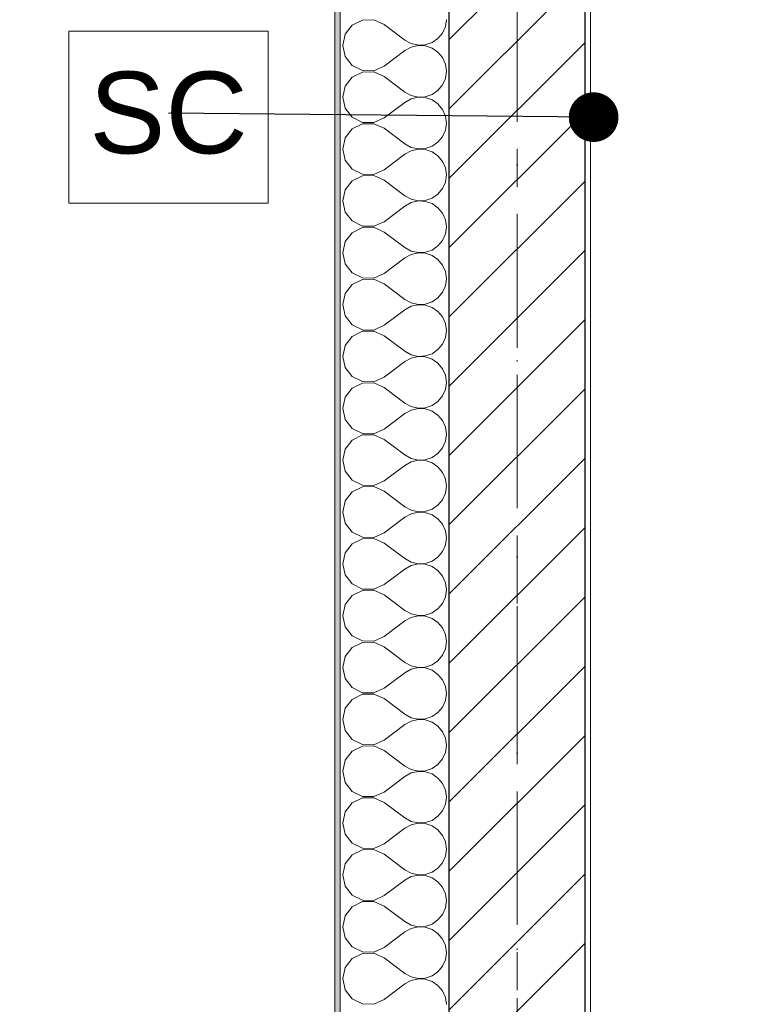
# Model space of a CAD drawing. Header units: millimetres. Extents: x -52968 to 399385, y -141133 to 110561.
# Tile 13 of 146: x 64191 to 65523, y -115619 to -113810. Entities that reach past the tile are written whole.
import ezdxf

# ---------------------------------------------------------------- set-up
doc = ezdxf.new("R2010")
doc.units = ezdxf.units.MM
for name, pattern in [('SIM-Wegliniec-21.07.2025-Parter$0$Kropki i Kreski', [360, 180, -90, 0, -90]), ('SIM-Wegliniec-21.07.2025-Parter$0$Przerywana długa', [390, 250, -140]), ('SIM-Wegliniec-21.07.2025-Parter$0$Przerywana podwójnie', [295, 125, -50, 70, -50]), ('SIM-Wegliniec-21.07.2025-Parter$0$SIM-Wegliniec-11.03.2025-Parter$0$Przerywana podwójnie', [295, 125, -50, 70, -50])]:
    doc.linetypes.add(name, pattern=pattern)
doc.layers.add('_xref', color=250, linetype='Continuous')
for name, color, linetype, lineweight in [('SIM-Wegliniec-21.07.2025-Parter$0$Nowe_A-Belki-Wieniec_Nr_pióra__69', 250, 'Continuous', 0), ('SIM-Wegliniec-21.07.2025-Parter$0$Nowe_A-Belki-Wieniec_Nr_pióra__90', 250, 'Continuous', 0), ('SIM-Wegliniec-21.07.2025-Parter$0$Nowe_A-Opisy-Ściany_Nr_pióra__1', 250, 'Continuous', 0), ('SIM-Wegliniec-21.07.2025-Parter$0$Nowe_A-Osi_Nr_pióra__20', 250, 'Continuous', 0), ('SIM-Wegliniec-21.07.2025-Parter$0$Nowe_A-Posadzki_Nr_pióra__89', 250, 'Continuous', 0), ('SIM-Wegliniec-21.07.2025-Parter$0$Nowe_A-Płyta-Grunt_Nr_pióra__89', 250, 'Continuous', 0), ('SIM-Wegliniec-21.07.2025-Parter$0$Nowe_A-Strefy-Parter_Nr_pióra__94', 250, 'Continuous', 0), ('SIM-Wegliniec-21.07.2025-Parter$0$Nowe_A-Ściany-Zewnętrzne', 250, 'Continuous', 0), ('SIM-Wegliniec-21.07.2025-Parter$0$Nowe_A-Ściany-Zewnętrzne_Nr_pióra__174', 250, 'Continuous', 0), ('SIM-Wegliniec-21.07.2025-Parter$0$Nowe_A-Ściany-Zewnętrzne_Nr_pióra__27', 250, 'Continuous', 0), ('SIM-Wegliniec-21.07.2025-Parter$0$Nowe_A-Ściany-Zewnętrzne_Nr_pióra__47', 250, 'Continuous', 0), ('SIM-Wegliniec-21.07.2025-Parter$0$Nowe_A-Ściany-Zewnętrzne_Nr_pióra__67', 250, 'Continuous', 0), ('SIM-Wegliniec-21.07.2025-Parter$0$Nowe_SIM-Wegliniec-11.03.2025-Parter$0$Nowe_A-Osi_Nr_pióra__20_Nr_pióra__1', 250, 'Continuous', 0)]:
    doc.layers.add(name, color=color, linetype=linetype, lineweight=lineweight)
doc.styles.add('SIM-Wegliniec-21.07.2025-Parter$0$STYL_AUTOMATYCZNY_1', font='arial.ttf')
doc.dimstyles.new('SIM-Wegliniec-21.07.2025-Parter$0$STYL_AUTOMATYCZNY__8', dxfattribs={"dimtxt": 0.18, "dimasz": 182.4, "dimexe": 0.18, "dimexo": 0.0625, "dimgap": 0, "dimtad": 0, "dimtih": 1, "dimtoh": 1, "dimdec": 4, "dimzin": 0, "dimdsep": 46, "dimcen": 0.09, "dimadec": 0, "dimazin": 0, "dimtfac": 1, "dimtdec": 4, "dimtmove": 0, "dimatfit": 3, "dimldrblk": 'SIM-Wegliniec-21.07.2025-Parter$0$ARROWHEAD_11', "dimfxl": 1, "dimtolj": 1, "dimtzin": 0, "dimarcsym": 0})
pattern_1 = [(0, (0, 0), (0, 86.60254), [0, -50]), (0, (25, 43.3), (0, 86.60254), [0, -50])]

# ---------------------------------------------------------------- blocks, each defined once
blk = doc.blocks.new('SIM-Wegliniec-21.07.2025-Parter$0$ARROWHEAD_11')
at = {"color": 0, "linetype": 'Continuous', "lineweight": 0}
blk.add_line((0, 0), (-1, 0), dxfattribs=at)
at = {"color": 0, "linetype": 'Continuous', "lineweight": 0, "const_width": 0.25, "flags": 128}
blk.add_lwpolyline([(-0.125, 0, 1), (0.125, 0, 1)], format="xyb", close=True, dxfattribs=at)
blk = doc.blocks.new('SIM-Wegliniec-21.07.2025-Parter')
at = {"layer": 'SIM-Wegliniec-21.07.2025-Parter$0$Nowe_A-Ściany-Zewnętrzne', "linetype": 'Continuous', "lineweight": 0}
h = blk.add_hatch(dxfattribs=at)
h.set_pattern_fill('Tynk', color=256, style=0, pattern_type=2)
h.set_pattern_definition(pattern_1)
h.paths.add_polyline_path([(64770.1, -117367.6), (64780.1, -117367.6), (64780.1, -111792.6), (64770.1, -111792.6)])
h = blk.add_hatch(dxfattribs=at)
h.set_pattern_fill('Bloczki_ceramiczne', color=256, style=0, pattern_type=2)
h.set_pattern_definition([(45, (0, 0), (-63.63961, 63.63961), [])])
h.paths.add_polyline_path([(65230.1, -116917.6), (65230.1, -112987.7), (64980.1, -112987.7), (64980.1, -116917.6)])
at = {"layer": 'SIM-Wegliniec-21.07.2025-Parter$0$Nowe_A-Ściany-Zewnętrzne', "linetype": 'Continuous', "lineweight": 0, "true_color": 0x000000}
h = blk.add_hatch(dxfattribs=at)
h.set_pattern_fill('Tynk', color=18, style=0, pattern_type=2)
h.set_pattern_definition(pattern_1)
h.paths.add_polyline_path([(65240.1, -116907.6), (65240.1, -112997.7), (65230.1, -112997.7), (65230.1, -116907.6)])
at = {"layer": 'SIM-Wegliniec-21.07.2025-Parter$0$Nowe_A-Belki-Wieniec_Nr_pióra__69', "linetype": 'SIM-Wegliniec-21.07.2025-Parter$0$Kropki i Kreski', "lineweight": 13}
blk.add_line((65105.1, -99042.6), (65105.1, -117042.6), dxfattribs=at)
at = {"layer": 'SIM-Wegliniec-21.07.2025-Parter$0$Nowe_A-Belki-Wieniec_Nr_pióra__90', "linetype": 'SIM-Wegliniec-21.07.2025-Parter$0$Przerywana długa', "lineweight": 13}
for p, q in [((64980.1, -98917.6), (64980.1, -117167.6)), ((65230.1, -108617.6), (65230.1, -116917.6))]:
    blk.add_line(p, q, dxfattribs=at)
at = {"layer": 'SIM-Wegliniec-21.07.2025-Parter$0$Nowe_A-Opisy-Ściany_Nr_pióra__1', "linetype": 'Continuous', "lineweight": 13, "flags": 128}
blk.add_lwpolyline([(64282, -113831.1), (64647.7, -113831.1), (64647.7, -114146.8), (64282, -114146.8)], close=True, dxfattribs=at)
at = {"layer": 'SIM-Wegliniec-21.07.2025-Parter$0$Nowe_A-Osi_Nr_pióra__20', "linetype": 'SIM-Wegliniec-21.07.2025-Parter$0$Przerywana podwójnie', "lineweight": 13}
blk.add_line((65105.1, -95582.5), (65105.1, -117792.3), dxfattribs=at)
at = {"layer": 'SIM-Wegliniec-21.07.2025-Parter$0$Nowe_A-Posadzki_Nr_pióra__89', "linetype": 'Continuous', "lineweight": 13, "flags": 128}
blk.add_lwpolyline([(65240.1, -108617.6), (65240.1, -116907.6), (69435.1, -116907.6), (69435.1, -112387.6), (69435.1, -110552.6), (67550.1, -110552.6), (67550.1, -108617.6)], close=True, dxfattribs=at)
at = {"layer": 'SIM-Wegliniec-21.07.2025-Parter$0$Nowe_A-Płyta-Grunt_Nr_pióra__89', "linetype": 'Continuous', "lineweight": 13, "flags": 128}
blk.add_lwpolyline([(65230.1, -116917.6), (90780.1, -116917.6), (90780.1, -99167.6), (65230.1, -99167.6)], close=True, dxfattribs=at)
at = {"layer": 'SIM-Wegliniec-21.07.2025-Parter$0$Nowe_A-Strefy-Parter_Nr_pióra__94', "linetype": 'Continuous', "lineweight": 13, "flags": 128}
blk.add_lwpolyline([(67540.1, -116907.6), (67540.1, -112997.7), (65240.1, -112997.7), (65240.1, -116907.6)], close=True, dxfattribs=at)
at = {"layer": 'SIM-Wegliniec-21.07.2025-Parter$0$Nowe_A-Ściany-Zewnętrzne_Nr_pióra__174', "linetype": 'Continuous', "lineweight": 5}
for p, q in [((64821, -113810.9), (64802.3, -113820.3)), ((64841.9, -113810.5), (64821, -113810.9)), ((64861, -113819), (64841.9, -113810.5)), ((64973.5, -113822.5), (64975.3, -113809.5)), ((64802.3, -113820.3), (64789.4, -113836.7)), ((64861, -113819), (64899.1, -113847.6)), ((64968.2, -113834.6), (64973.5, -113822.5)), ((64789.4, -113836.7), (64784.8, -113857.1)), ((64899.1, -113847.6), (64910.6, -113854)), ((64949, -113852.1), (64959.8, -113844.7)), ((64959.8, -113844.7), (64968.2, -113834.6)), ((64784.8, -113857.1), (64789.4, -113877.5)), ((64861, -113895.2), (64899.1, -113866.7)), ((64910.6, -113860.3), (64899.1, -113866.7)), ((64910.6, -113854), (64923.4, -113857)), ((64923.4, -113857.3), (64910.6, -113860.3)), ((64923.4, -113857), (64936.5, -113856.3)), ((64936.5, -113858), (64923.4, -113857.3)), ((64936.5, -113856.3), (64949, -113852.1)), ((64949, -113862.2), (64936.5, -113858)), ((64959.8, -113869.6), (64949, -113862.2)), ((64789.4, -113877.5), (64802.3, -113894)), ((64968.2, -113879.7), (64959.8, -113869.6)), ((64973.5, -113891.7), (64968.2, -113879.7)), ((64802.3, -113894), (64821, -113903.4)), ((64821, -113903.4), (64841.9, -113903.8)), ((64841.9, -113903.8), (64861, -113895.2)), ((64975.3, -113904.8), (64973.5, -113891.7)), ((64802.3, -113915.5), (64789.4, -113932)), ((64821, -113906.2), (64802.3, -113915.5)), ((64841.9, -113905.7), (64821, -113906.2)), ((64861, -113914.3), (64841.9, -113905.7)), ((64861, -113914.3), (64899.1, -113942.9)), ((64968.2, -113929.8), (64973.5, -113917.8)), ((64973.5, -113917.8), (64975.3, -113904.8)), ((64789.4, -113932), (64784.8, -113952.4)), ((64959.8, -113939.9), (64968.2, -113929.8)), ((64784.8, -113952.4), (64789.4, -113972.8)), ((64899.1, -113942.9), (64910.6, -113949.2)), ((64910.6, -113955.5), (64899.1, -113961.9)), ((64910.6, -113949.2), (64923.4, -113952.2)), ((64923.4, -113952.6), (64910.6, -113955.5)), ((64923.4, -113952.2), (64936.5, -113951.6)), ((64936.5, -113953.2), (64923.4, -113952.6)), ((64936.5, -113951.6), (64949, -113947.4)), ((64949, -113957.4), (64936.5, -113953.2)), ((64949, -113947.4), (64959.8, -113939.9)), ((64959.8, -113964.8), (64949, -113957.4)), ((64789.4, -113972.8), (64802.3, -113989.3)), ((64861, -113990.5), (64899.1, -113961.9)), ((64968.2, -113975), (64959.8, -113964.8)), ((64973.5, -113987), (64968.2, -113975)), ((64802.3, -113989.3), (64821, -113998.6)), ((64841.9, -113999), (64861, -113990.5)), ((64975.3, -114000), (64973.5, -113987)), ((64802.3, -114010.7), (64789.4, -114027.2)), ((64821, -114001.4), (64802.3, -114010.7)), ((64821, -113998.6), (64841.9, -113999)), ((64841.9, -114001), (64821, -114001.4)), ((64861, -114009.5), (64841.9, -114001)), ((64861, -114009.5), (64899.1, -114038.1)), ((64973.5, -114013), (64975.3, -114000)), ((64789.4, -114027.2), (64784.8, -114047.6)), ((64959.8, -114035.2), (64968.2, -114025)), ((64968.2, -114025), (64973.5, -114013)), ((64784.8, -114047.6), (64789.4, -114068)), ((64899.1, -114038.1), (64910.6, -114044.5)), ((64910.6, -114044.5), (64923.4, -114047.4)), ((64923.4, -114047.8), (64910.6, -114050.8)), ((64923.4, -114047.4), (64936.5, -114046.8)), ((64936.5, -114048.4), (64923.4, -114047.8)), ((64936.5, -114046.8), (64949, -114042.6)), ((64949, -114042.6), (64959.8, -114035.2)), ((64861, -114085.7), (64899.1, -114057.1)), ((64910.6, -114050.8), (64899.1, -114057.1)), ((64949, -114052.6), (64936.5, -114048.4)), ((64959.8, -114060.1), (64949, -114052.6)), ((64968.2, -114070.2), (64959.8, -114060.1)), ((64789.4, -114068), (64802.3, -114084.5)), ((64802.3, -114084.5), (64821, -114093.8)), ((64973.5, -114082.2), (64968.2, -114070.2)), ((64975.3, -114095.2), (64973.5, -114082.2)), ((64821, -114096.6), (64802.3, -114106)), ((64821, -114093.8), (64841.9, -114094.3)), ((64841.9, -114096.2), (64821, -114096.6)), ((64841.9, -114094.3), (64861, -114085.7)), ((64861, -114104.8), (64841.9, -114096.2)), ((64973.5, -114108.3), (64975.3, -114095.2)), ((64802.3, -114106), (64789.4, -114122.5)), ((64861, -114104.8), (64899.1, -114133.3)), ((64959.8, -114130.4), (64968.2, -114120.3)), ((64968.2, -114120.3), (64973.5, -114108.3)), ((64789.4, -114122.5), (64784.8, -114142.9)), ((64899.1, -114133.3), (64910.6, -114139.7)), ((64936.5, -114142), (64949, -114137.8)), ((64949, -114137.8), (64959.8, -114130.4)), ((64784.8, -114142.9), (64789.4, -114163.3)), ((64861, -114181), (64899.1, -114152.4)), ((64910.6, -114146), (64899.1, -114152.4)), ((64910.6, -114139.7), (64923.4, -114142.7)), ((64923.4, -114143), (64910.6, -114146)), ((64923.4, -114142.7), (64936.5, -114142)), ((64936.5, -114143.7), (64923.4, -114143)), ((64949, -114147.9), (64936.5, -114143.7)), ((64959.8, -114155.3), (64949, -114147.9)), ((64968.2, -114165.4), (64959.8, -114155.3)), ((64789.4, -114163.3), (64802.3, -114179.7)), ((64973.5, -114177.5), (64968.2, -114165.4)), ((64802.3, -114179.7), (64821, -114189.1)), ((64821, -114191.9), (64802.3, -114201.2)), ((64821, -114189.1), (64841.9, -114189.5)), ((64841.9, -114191.4), (64821, -114191.9)), ((64841.9, -114189.5), (64861, -114181)), ((64861, -114200), (64841.9, -114191.4)), ((64975.3, -114190.5), (64973.5, -114177.5)), ((64973.5, -114203.5), (64975.3, -114190.5)), ((64802.3, -114201.2), (64789.4, -114217.7)), ((64861, -114200), (64899.1, -114228.6)), ((64968.2, -114215.5), (64973.5, -114203.5)), ((64789.4, -114217.7), (64784.8, -114238.1)), ((64899.1, -114228.6), (64910.6, -114234.9)), ((64949, -114233.1), (64959.8, -114225.6)), ((64959.8, -114225.6), (64968.2, -114215.5)), ((64784.8, -114238.1), (64789.4, -114258.5)), ((64910.6, -114241.3), (64899.1, -114247.6)), ((64910.6, -114234.9), (64923.4, -114237.9)), ((64923.4, -114238.3), (64910.6, -114241.3)), ((64923.4, -114237.9), (64936.5, -114237.3)), ((64936.5, -114238.9), (64923.4, -114238.3)), ((64936.5, -114237.3), (64949, -114233.1)), ((64949, -114243.1), (64936.5, -114238.9)), ((64959.8, -114250.6), (64949, -114243.1)), ((64789.4, -114258.5), (64802.3, -114275)), ((64861, -114276.2), (64899.1, -114247.6)), ((64968.2, -114260.7), (64959.8, -114250.6)), ((64973.5, -114272.7), (64968.2, -114260.7)), ((64802.3, -114275), (64821, -114284.3)), ((64841.9, -114284.8), (64861, -114276.2)), ((64975.3, -114285.7), (64973.5, -114272.7)), ((64802.3, -114296.5), (64789.4, -114312.9)), ((64821, -114287.1), (64802.3, -114296.5)), ((64821, -114284.3), (64841.9, -114284.8)), ((64841.9, -114286.7), (64821, -114287.1)), ((64861, -114295.2), (64841.9, -114286.7)), ((64861, -114295.2), (64899.1, -114323.8)), ((64968.2, -114310.7), (64973.5, -114298.7)), ((64973.5, -114298.7), (64975.3, -114285.7)), ((64789.4, -114312.9), (64784.8, -114333.3)), ((64959.8, -114320.9), (64968.2, -114310.7)), ((64784.8, -114333.3), (64789.4, -114353.7)), ((64899.1, -114323.8), (64910.6, -114330.2)), ((64910.6, -114336.5), (64899.1, -114342.9)), ((64910.6, -114330.2), (64923.4, -114333.1)), ((64923.4, -114333.5), (64910.6, -114336.5)), ((64923.4, -114333.1), (64936.5, -114332.5)), ((64936.5, -114334.2), (64923.4, -114333.5)), ((64936.5, -114332.5), (64949, -114328.3)), ((64949, -114338.4), (64936.5, -114334.2)), ((64949, -114328.3), (64959.8, -114320.9)), ((64789.4, -114353.7), (64802.3, -114370.2)), ((64861, -114371.4), (64899.1, -114342.9)), ((64959.8, -114345.8), (64949, -114338.4)), ((64968.2, -114355.9), (64959.8, -114345.8)), ((64802.3, -114370.2), (64821, -114379.6)), ((64841.9, -114380), (64861, -114371.4)), ((64973.5, -114367.9), (64968.2, -114355.9)), ((64975.3, -114381), (64973.5, -114367.9)), ((64802.3, -114391.7), (64789.4, -114408.2)), ((64821, -114382.3), (64802.3, -114391.7)), ((64821, -114379.6), (64841.9, -114380)), ((64841.9, -114381.9), (64821, -114382.3)), ((64861, -114390.5), (64841.9, -114381.9)), ((64861, -114390.5), (64899.1, -114419)), ((64973.5, -114394), (64975.3, -114381)), ((64789.4, -114408.2), (64784.8, -114428.6)), ((64959.8, -114416.1), (64968.2, -114406)), ((64968.2, -114406), (64973.5, -114394)), ((64899.1, -114419), (64910.6, -114425.4)), ((64910.6, -114425.4), (64923.4, -114428.4)), ((64923.4, -114428.4), (64936.5, -114427.7)), ((64936.5, -114427.7), (64949, -114423.5)), ((64949, -114423.5), (64959.8, -114416.1)), ((64784.8, -114428.6), (64789.4, -114449)), ((64861, -114466.7), (64899.1, -114438.1)), ((64910.6, -114431.7), (64899.1, -114438.1)), ((64923.4, -114428.8), (64910.6, -114431.7)), ((64936.5, -114429.4), (64923.4, -114428.8)), ((64949, -114433.6), (64936.5, -114429.4)), ((64959.8, -114441), (64949, -114433.6)), ((64968.2, -114451.2), (64959.8, -114441)), ((64789.4, -114449), (64802.3, -114465.4)), ((64973.5, -114463.2), (64968.2, -114451.2)), ((64975.3, -114476.2), (64973.5, -114463.2)), ((64802.3, -114465.4), (64821, -114474.8)), ((64821, -114477.6), (64802.3, -114486.9)), ((64821, -114474.8), (64841.9, -114475.2)), ((64841.9, -114477.1), (64821, -114477.6)), ((64841.9, -114475.2), (64861, -114466.7)), ((64861, -114485.7), (64841.9, -114477.1)), ((64973.5, -114489.2), (64975.3, -114476.2)), ((64802.3, -114486.9), (64789.4, -114503.4)), ((64861, -114485.7), (64899.1, -114514.3)), ((64968.2, -114501.2), (64973.5, -114489.2)), ((64789.4, -114503.4), (64784.8, -114523.8)), ((64899.1, -114514.3), (64910.6, -114520.6)), ((64949, -114518.8), (64959.8, -114511.3)), ((64959.8, -114511.3), (64968.2, -114501.2)), ((64784.8, -114523.8), (64789.4, -114544.2)), ((64861, -114561.9), (64899.1, -114533.3)), ((64910.6, -114527), (64899.1, -114533.3)), ((64910.6, -114520.6), (64923.4, -114523.6)), ((64923.4, -114524), (64910.6, -114527)), ((64923.4, -114523.6), (64936.5, -114523)), ((64936.5, -114524.6), (64923.4, -114524)), ((64936.5, -114523), (64949, -114518.8)), ((64949, -114528.8), (64936.5, -114524.6)), ((64959.8, -114536.3), (64949, -114528.8)), ((64968.2, -114546.4), (64959.8, -114536.3)), ((64789.4, -114544.2), (64802.3, -114560.7)), ((64973.5, -114558.4), (64968.2, -114546.4)), ((64802.3, -114560.7), (64821, -114570)), ((64821, -114570), (64841.9, -114570.5)), ((64841.9, -114572.4), (64821, -114572.8)), ((64841.9, -114570.5), (64861, -114561.9)), ((64861, -114581), (64841.9, -114572.4)), ((64975.3, -114571.4), (64973.5, -114558.4)), ((64973.5, -114584.4), (64975.3, -114571.4)), ((64802.3, -114582.2), (64789.4, -114598.6)), ((64821, -114572.8), (64802.3, -114582.2)), ((64861, -114581), (64899.1, -114609.5)), ((64968.2, -114596.5), (64973.5, -114584.4)), ((64789.4, -114598.6), (64784.8, -114619)), ((64949, -114614), (64959.8, -114606.6)), ((64959.8, -114606.6), (64968.2, -114596.5)), ((64784.8, -114619), (64789.4, -114639.5)), ((64899.1, -114609.5), (64910.6, -114615.9)), ((64910.6, -114622.2), (64899.1, -114628.6)), ((64910.6, -114615.9), (64923.4, -114618.9)), ((64923.4, -114619.2), (64910.6, -114622.2)), ((64923.4, -114618.9), (64936.5, -114618.2)), ((64936.5, -114619.9), (64923.4, -114619.2)), ((64936.5, -114618.2), (64949, -114614)), ((64949, -114624.1), (64936.5, -114619.9)), ((64959.8, -114631.5), (64949, -114624.1)), ((64789.4, -114639.5), (64802.3, -114655.9)), ((64861, -114657.1), (64899.1, -114628.6)), ((64968.2, -114641.6), (64959.8, -114631.5)), ((64973.5, -114653.7), (64968.2, -114641.6)), ((64802.3, -114655.9), (64821, -114665.3)), ((64841.9, -114665.7), (64861, -114657.1)), ((64975.3, -114666.7), (64973.5, -114653.7)), ((64802.3, -114677.4), (64789.4, -114693.9)), ((64821, -114668.1), (64802.3, -114677.4)), ((64821, -114665.3), (64841.9, -114665.7)), ((64841.9, -114667.6), (64821, -114668.1)), ((64861, -114676.2), (64841.9, -114667.6)), ((64861, -114676.2), (64899.1, -114704.8)), ((64968.2, -114691.7), (64973.5, -114679.7)), ((64973.5, -114679.7), (64975.3, -114666.7)), ((64789.4, -114693.9), (64784.8, -114714.3)), ((64959.8, -114701.8), (64968.2, -114691.7)), ((64784.8, -114714.3), (64789.4, -114734.7)), ((64899.1, -114704.8), (64910.6, -114711.1)), ((64910.6, -114717.5), (64899.1, -114723.8)), ((64910.6, -114711.1), (64923.4, -114714.1)), ((64923.4, -114714.5), (64910.6, -114717.5)), ((64923.4, -114714.1), (64936.5, -114713.5)), ((64936.5, -114715.1), (64923.4, -114714.5)), ((64936.5, -114713.5), (64949, -114709.3)), ((64949, -114719.3), (64936.5, -114715.1)), ((64949, -114709.3), (64959.8, -114701.8)), ((64789.4, -114734.7), (64802.3, -114751.2)), ((64861, -114752.4), (64899.1, -114723.8)), ((64959.8, -114726.8), (64949, -114719.3)), ((64968.2, -114736.9), (64959.8, -114726.8)), ((64802.3, -114751.2), (64821, -114760.5)), ((64841.9, -114760.9), (64861, -114752.4)), ((64973.5, -114748.9), (64968.2, -114736.9)), ((64975.3, -114761.9), (64973.5, -114748.9)), ((64821, -114763.3), (64802.3, -114772.6)), ((64821, -114760.5), (64841.9, -114760.9)), ((64841.9, -114762.9), (64821, -114763.3)), ((64861, -114771.4), (64841.9, -114762.9)), ((64861, -114771.4), (64899.1, -114800)), ((64973.5, -114774.9), (64975.3, -114761.9)), ((64789.4, -114789.1), (64784.8, -114809.5)), ((64802.3, -114772.6), (64789.4, -114789.1)), ((64959.8, -114797.1), (64968.2, -114786.9)), ((64968.2, -114786.9), (64973.5, -114774.9)), ((64899.1, -114800), (64910.6, -114806.4)), ((64910.6, -114806.4), (64923.4, -114809.3)), ((64936.5, -114808.7), (64949, -114804.5)), ((64949, -114804.5), (64959.8, -114797.1)), ((64784.8, -114809.5), (64789.4, -114829.9)), ((64861, -114847.6), (64899.1, -114819)), ((64910.6, -114812.7), (64899.1, -114819)), ((64923.4, -114809.7), (64910.6, -114812.7)), ((64923.4, -114809.3), (64936.5, -114808.7)), ((64936.5, -114810.4), (64923.4, -114809.7)), ((64949, -114814.6), (64936.5, -114810.4)), ((64959.8, -114822), (64949, -114814.6)), ((64968.2, -114832.1), (64959.8, -114822)), ((64789.4, -114829.9), (64802.3, -114846.4)), ((64973.5, -114844.1), (64968.2, -114832.1)), ((64802.3, -114846.4), (64821, -114855.8)), ((64821, -114858.5), (64802.3, -114867.9)), ((64821, -114855.8), (64841.9, -114856.2)), ((64841.9, -114858.1), (64821, -114858.5)), ((64841.9, -114856.2), (64861, -114847.6)), ((64861, -114866.7), (64841.9, -114858.1)), ((64975.3, -114857.1), (64973.5, -114844.1)), ((64973.5, -114870.2), (64975.3, -114857.1)), ((64802.3, -114867.9), (64789.4, -114884.4)), ((64861, -114866.7), (64899.1, -114895.2)), ((64968.2, -114882.2), (64973.5, -114870.2)), ((64789.4, -114884.4), (64784.8, -114904.8)), ((64899.1, -114895.2), (64910.6, -114901.6)), ((64949, -114899.7), (64959.8, -114892.3)), ((64959.8, -114892.3), (64968.2, -114882.2)), ((64784.8, -114904.8), (64789.4, -114925.2)), ((64861, -114942.9), (64899.1, -114914.3)), ((64910.6, -114907.9), (64899.1, -114914.3)), ((64910.6, -114901.6), (64923.4, -114904.6)), ((64923.4, -114905), (64910.6, -114907.9)), ((64923.4, -114904.6), (64936.5, -114903.9)), ((64936.5, -114905.6), (64923.4, -114905)), ((64936.5, -114903.9), (64949, -114899.7)), ((64949, -114909.8), (64936.5, -114905.6)), ((64959.8, -114917.2), (64949, -114909.8)), ((64789.4, -114925.2), (64802.3, -114941.6)), ((64968.2, -114927.3), (64959.8, -114917.2)), ((64973.5, -114939.4), (64968.2, -114927.3)), ((64802.3, -114941.6), (64821, -114951)), ((64821, -114951), (64841.9, -114951.4)), ((64841.9, -114951.4), (64861, -114942.9)), ((64975.3, -114952.4), (64973.5, -114939.4)), ((64973.5, -114965.4), (64975.3, -114952.4)), ((64802.3, -114963.1), (64789.4, -114979.6)), ((64821, -114953.8), (64802.3, -114963.1)), ((64841.9, -114953.3), (64821, -114953.8)), ((64861, -114961.9), (64841.9, -114953.3)), ((64861, -114961.9), (64899.1, -114990.5)), ((64968.2, -114977.4), (64973.5, -114965.4)), ((64789.4, -114979.6), (64784.8, -115000)), ((64949, -114995), (64959.8, -114987.5)), ((64959.8, -114987.5), (64968.2, -114977.4)), ((64784.8, -115000), (64789.4, -115020.4)), ((64899.1, -114990.5), (64910.6, -114996.8)), ((64910.6, -115003.2), (64899.1, -115009.5)), ((64910.6, -114996.8), (64923.4, -114999.8)), ((64923.4, -115000.2), (64910.6, -115003.2)), ((64923.4, -114999.8), (64936.5, -114999.2)), ((64936.5, -115000.8), (64923.4, -115000.2)), ((64936.5, -114999.2), (64949, -114995)), ((64949, -115005), (64936.5, -115000.8)), ((64959.8, -115012.5), (64949, -115005)), ((64789.4, -115020.4), (64802.3, -115036.9)), ((64861, -115038.1), (64899.1, -115009.5)), ((64968.2, -115022.6), (64959.8, -115012.5)), ((64973.5, -115034.6), (64968.2, -115022.6)), ((64802.3, -115036.9), (64821, -115046.2)), ((64841.9, -115046.7), (64861, -115038.1)), ((64975.3, -115047.6), (64973.5, -115034.6)), ((64802.3, -115058.4), (64789.4, -115074.8)), ((64821, -115049), (64802.3, -115058.4)), ((64821, -115046.2), (64841.9, -115046.7)), ((64841.9, -115048.6), (64821, -115049)), ((64861, -115057.1), (64841.9, -115048.6)), ((64861, -115057.1), (64899.1, -115085.7)), ((64968.2, -115072.7), (64973.5, -115060.6)), ((64973.5, -115060.6), (64975.3, -115047.6)), ((64789.4, -115074.8), (64784.8, -115095.2)), ((64959.8, -115082.8), (64968.2, -115072.7)), ((64784.8, -115095.2), (64789.4, -115115.6)), ((64899.1, -115085.7), (64910.6, -115092.1)), ((64910.6, -115092.1), (64923.4, -115095)), ((64923.4, -115095.4), (64910.6, -115098.4)), ((64923.4, -115095), (64936.5, -115094.4)), ((64936.5, -115096.1), (64923.4, -115095.4)), ((64936.5, -115094.4), (64949, -115090.2)), ((64949, -115100.3), (64936.5, -115096.1)), ((64949, -115090.2), (64959.8, -115082.8)), ((64861, -115133.3), (64899.1, -115104.8)), ((64910.6, -115098.4), (64899.1, -115104.8)), ((64959.8, -115107.7), (64949, -115100.3)), ((64968.2, -115117.8), (64959.8, -115107.7)), ((64789.4, -115115.6), (64802.3, -115132.1)), ((64802.3, -115132.1), (64821, -115141.5)), ((64841.9, -115141.9), (64861, -115133.3)), ((64973.5, -115129.8), (64968.2, -115117.8)), ((64975.3, -115142.9), (64973.5, -115129.8)), ((64821, -115144.2), (64802.3, -115153.6)), ((64821, -115141.5), (64841.9, -115141.9)), ((64841.9, -115143.8), (64821, -115144.2)), ((64861, -115152.4), (64841.9, -115143.8)), ((64973.5, -115155.9), (64975.3, -115142.9)), ((64802.3, -115153.6), (64789.4, -115170.1)), ((64861, -115152.4), (64899.1, -115181)), ((64959.8, -115178), (64968.2, -115167.9)), ((64968.2, -115167.9), (64973.5, -115155.9)), ((64789.4, -115170.1), (64784.8, -115190.5)), ((64899.1, -115181), (64910.6, -115187.3)), ((64910.6, -115187.3), (64923.4, -115190.3)), ((64936.5, -115189.6), (64949, -115185.4)), ((64949, -115185.4), (64959.8, -115178)), ((64784.8, -115190.5), (64789.4, -115210.9)), ((64861, -115228.6), (64899.1, -115200)), ((64910.6, -115193.6), (64899.1, -115200)), ((64923.4, -115190.7), (64910.6, -115193.6)), ((64923.4, -115190.3), (64936.5, -115189.6)), ((64936.5, -115191.3), (64923.4, -115190.7)), ((64949, -115195.5), (64936.5, -115191.3)), ((64959.8, -115202.9), (64949, -115195.5)), ((64968.2, -115213.1), (64959.8, -115202.9)), ((64789.4, -115210.9), (64802.3, -115227.4)), ((64973.5, -115225.1), (64968.2, -115213.1)), ((64802.3, -115227.4), (64821, -115236.7)), ((64821, -115239.5), (64802.3, -115248.8)), ((64821, -115236.7), (64841.9, -115237.1)), ((64841.9, -115239.1), (64821, -115239.5)), ((64841.9, -115237.1), (64861, -115228.6)), ((64861, -115247.6), (64841.9, -115239.1)), ((64975.3, -115238.1), (64973.5, -115225.1)), ((64973.5, -115251.1), (64975.3, -115238.1)), ((64802.3, -115248.8), (64789.4, -115265.3)), ((64861, -115247.6), (64899.1, -115276.2)), ((64968.2, -115263.1), (64973.5, -115251.1)), ((64789.4, -115265.3), (64784.8, -115285.7)), ((64899.1, -115276.2), (64910.6, -115282.5)), ((64949, -115280.7), (64959.8, -115273.2)), ((64959.8, -115273.2), (64968.2, -115263.1)), ((64784.8, -115285.7), (64789.4, -115306.1)), ((64861, -115323.8), (64899.1, -115295.2)), ((64910.6, -115288.9), (64899.1, -115295.2)), ((64910.6, -115282.5), (64923.4, -115285.5)), ((64923.4, -115285.9), (64910.6, -115288.9)), ((64923.4, -115285.5), (64936.5, -115284.9)), ((64936.5, -115286.5), (64923.4, -115285.9)), ((64936.5, -115284.9), (64949, -115280.7)), ((64949, -115290.7), (64936.5, -115286.5)), ((64959.8, -115298.2), (64949, -115290.7)), ((64789.4, -115306.1), (64802.3, -115322.6)), ((64968.2, -115308.3), (64959.8, -115298.2)), ((64973.5, -115320.3), (64968.2, -115308.3)), ((64802.3, -115322.6), (64821, -115331.9)), ((64821, -115331.9), (64841.9, -115332.4)), ((64841.9, -115332.4), (64861, -115323.8)), ((64975.3, -115333.3), (64973.5, -115320.3)), ((64802.3, -115344.1), (64789.4, -115360.5)), ((64821, -115334.7), (64802.3, -115344.1)), ((64841.9, -115334.3), (64821, -115334.7)), ((64861, -115342.9), (64841.9, -115334.3)), ((64861, -115342.9), (64899.1, -115371.4)), ((64968.2, -115358.4), (64973.5, -115346.3)), ((64973.5, -115346.3), (64975.3, -115333.3)), ((64789.4, -115360.5), (64784.8, -115381)), ((64949, -115375.9), (64959.8, -115368.5)), ((64959.8, -115368.5), (64968.2, -115358.4)), ((64784.8, -115381), (64789.4, -115401.4)), ((64899.1, -115371.4), (64910.6, -115377.8)), ((64910.6, -115384.1), (64899.1, -115390.5)), ((64910.6, -115377.8), (64923.4, -115380.8)), ((64923.4, -115381.1), (64910.6, -115384.1)), ((64923.4, -115380.8), (64936.5, -115380.1)), ((64936.5, -115381.8), (64923.4, -115381.1)), ((64936.5, -115380.1), (64949, -115375.9)), ((64949, -115386), (64936.5, -115381.8)), ((64959.8, -115393.4), (64949, -115386)), ((64789.4, -115401.4), (64802.3, -115417.8)), ((64861, -115419), (64899.1, -115390.5)), ((64968.2, -115403.5), (64959.8, -115393.4)), ((64973.5, -115415.6), (64968.2, -115403.5)), ((64802.3, -115417.8), (64821, -115427.2)), ((64841.9, -115427.6), (64861, -115419)), ((64975.3, -115428.6), (64973.5, -115415.6)), ((64802.3, -115439.3), (64789.4, -115455.8)), ((64821, -115430), (64802.3, -115439.3)), ((64821, -115427.2), (64841.9, -115427.6)), ((64841.9, -115429.5), (64821, -115430)), ((64861, -115438.1), (64841.9, -115429.5)), ((64861, -115438.1), (64899.1, -115466.7)), ((64973.5, -115441.6), (64975.3, -115428.6)), ((64789.4, -115455.8), (64784.8, -115476.2)), ((64959.8, -115463.7), (64968.2, -115453.6)), ((64968.2, -115453.6), (64973.5, -115441.6)), ((64784.8, -115476.2), (64789.4, -115496.6)), ((64899.1, -115466.7), (64910.6, -115473)), ((64910.6, -115473), (64923.4, -115476)), ((64923.4, -115476.4), (64910.6, -115479.4)), ((64923.4, -115476), (64936.5, -115475.4)), ((64936.5, -115477), (64923.4, -115476.4)), ((64936.5, -115475.4), (64949, -115471.2)), ((64949, -115481.2), (64936.5, -115477)), ((64949, -115471.2), (64959.8, -115463.7)), ((64861, -115514.3), (64899.1, -115485.7)), ((64910.6, -115479.4), (64899.1, -115485.7)), ((64959.8, -115488.7), (64949, -115481.2)), ((64968.2, -115498.8), (64959.8, -115488.7)), ((64789.4, -115496.6), (64802.3, -115513.1)), ((64802.3, -115513.1), (64821, -115522.4)), ((64973.5, -115510.8), (64968.2, -115498.8)), ((64975.3, -115523.8), (64973.5, -115510.8)), ((64821, -115525.2), (64802.3, -115534.6)), ((64821, -115522.4), (64841.9, -115522.9)), ((64841.9, -115524.8), (64821, -115525.2)), ((64841.9, -115522.9), (64861, -115514.3)), ((64861, -115533.3), (64841.9, -115524.8)), ((64973.5, -115536.8), (64975.3, -115523.8)), ((64802.3, -115534.6), (64789.4, -115551)), ((64861, -115533.3), (64899.1, -115561.9)), ((64959.8, -115559), (64968.2, -115548.8)), ((64968.2, -115548.8), (64973.5, -115536.8)), ((64789.4, -115551), (64784.8, -115571.4)), ((64899.1, -115561.9), (64910.6, -115568.3)), ((64936.5, -115570.6), (64949, -115566.4)), ((64949, -115566.4), (64959.8, -115559)), ((64784.8, -115571.4), (64789.4, -115591.8)), ((64861, -115609.5), (64899.1, -115581)), ((64910.6, -115574.6), (64899.1, -115581)), ((64910.6, -115568.3), (64923.4, -115571.2)), ((64923.4, -115571.6), (64910.6, -115574.6)), ((64923.4, -115571.2), (64936.5, -115570.6)), ((64936.5, -115572.3), (64923.4, -115571.6)), ((64949, -115576.5), (64936.5, -115572.3)), ((64959.8, -115583.9), (64949, -115576.5)), ((64968.2, -115594), (64959.8, -115583.9)), ((64789.4, -115591.8), (64802.3, -115608.3)), ((64973.5, -115606), (64968.2, -115594)), ((64802.3, -115608.3), (64821, -115617.7)), ((64821, -115617.7), (64841.9, -115618.1)), ((64841.9, -115618.1), (64861, -115609.5)), ((64975.3, -115619), (64973.5, -115606))]:
    blk.add_line(p, q, dxfattribs=at)
at = {"layer": 'SIM-Wegliniec-21.07.2025-Parter$0$Nowe_A-Ściany-Zewnętrzne_Nr_pióra__27', "linetype": 'Continuous', "lineweight": 25}
for p, q in [((64980.1, -112987.7), (64980.1, -116917.6)), ((65230.1, -116907.6), (65230.1, -112997.7))]:
    blk.add_line(p, q, dxfattribs=at)
at = {"layer": 'SIM-Wegliniec-21.07.2025-Parter$0$Nowe_A-Ściany-Zewnętrzne_Nr_pióra__47', "linetype": 'Continuous', "lineweight": 15, "flags": 128}
for points in [[(64770.1, -111792.6), (64770.1, -117367.6)], [(65240.1, -116907.6), (65240.1, -112997.7)]]:
    blk.add_lwpolyline(points, dxfattribs=at)
at = {"layer": 'SIM-Wegliniec-21.07.2025-Parter$0$Nowe_A-Ściany-Zewnętrzne_Nr_pióra__67', "linetype": 'Continuous', "lineweight": 13}
blk.add_line((64780.1, -111792.6), (64780.1, -117167.6), dxfattribs=at)
at = {"layer": 'SIM-Wegliniec-21.07.2025-Parter$0$Nowe_SIM-Wegliniec-11.03.2025-Parter$0$Nowe_A-Osi_Nr_pióra__20_Nr_pióra__1', "linetype": 'SIM-Wegliniec-21.07.2025-Parter$0$SIM-Wegliniec-11.03.2025-Parter$0$Przerywana podwójnie', "lineweight": 13}
blk.add_line((65105.1, -95582.5), (65105.1, -117792.3), dxfattribs=at)
at = {"layer": 'SIM-Wegliniec-21.07.2025-Parter$0$Nowe_A-Opisy-Ściany_Nr_pióra__1', "linetype": 'Continuous', "lineweight": 13, "insert": (64464.8, -113981.6), "char_height": 150, "attachment_point": 5, "style": 'SIM-Wegliniec-21.07.2025-Parter$0$STYL_AUTOMATYCZNY_1'}
blk.add_mtext('\\A1;{\\pqc;\\fArial|b0|i0|c238|p0;\\W1.000000;SC}', dxfattribs=at)
at = {"layer": 'SIM-Wegliniec-21.07.2025-Parter$0$Nowe_A-Opisy-Ściany_Nr_pióra__1', "linetype": 'Continuous', "lineweight": 13, "annotation_type": 0, "has_hookline": 1, "hookline_direction": 1, "text_width": 273.4}
blk.add_leader([(65245.8, -113989), (64464.8, -113981.6)], dimstyle='SIM-Wegliniec-21.07.2025-Parter$0$STYL_AUTOMATYCZNY__8', dxfattribs=at)

msp = doc.modelspace()

# ---------------------------------------------------------------- block references
at = {"layer": '_xref'}
msp.add_blockref('SIM-Wegliniec-21.07.2025-Parter', (0, 0), dxfattribs=at)

doc.saveas('drawing.dxf')
